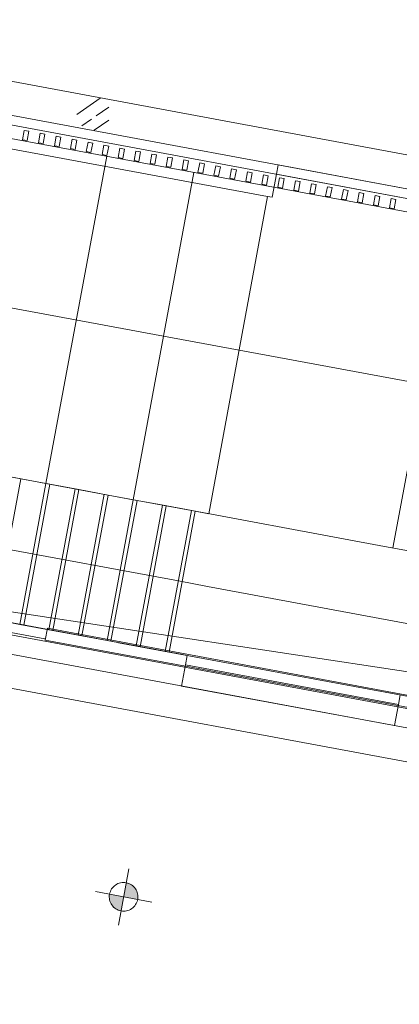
# Model space of a CAD drawing. Header units: metres. Extents: x 0 to 60282398, y -11592309 to 5708004.
# Tile 41 of 136: x 32353355 to 32353359, y 5707912 to 5707923. Entities that reach past the tile are written whole.
import ezdxf

# ---------------------------------------------------------------- set-up
doc = ezdxf.new("R2010")
doc.units = ezdxf.units.M
doc.header["$LTSCALE"] = 0.75
doc.set_wipeout_variables(frame=1)
doc.layers.get('0').update_dxf_attribs({"linetype": 'CONTINUOUS'})
for name, color, linetype, lineweight in [('10417023$0$#9_002_GES I Übersicht Erdgeschoss_1_108_Treppen.A', 7, 'CONTINUOUS', 25), ('10417023$0$#9_002_GES I Übersicht Erdgeschoss_1_202_Innenwandbekleidung.A', 7, 'CONTINUOUS', 25), ('10417023$0$#9_002_GES I Übersicht Erdgeschoss_1_Neubau_103_Stützen.A', 7, 'CONTINUOUS', 25), ('10417023$0$#9_002_GES I Übersicht Erdgeschoss_1_Neubau_104_Decken.A', 7, 'CONTINUOUS', 25), ('10417023$0$#9_002_GES I Übersicht Erdgeschoss_1_Neubau_105_Unterzug.A', 7, 'CONTINUOUS', 25), ('10417023$0$#9_002_GES I Übersicht Erdgeschoss_1_Neubau_108_Treppen.A', 7, 'CONTINUOUS', 25), ('10417023$0$#9_002_GES I Übersicht Erdgeschoss_1_Neubau_202_Innenwandbekleidun', 7, 'CONTINUOUS', 25), ('10417023$0$#9_002_GES I Übersicht Erdgeschoss_1_Neubau_502_Bemaßung 1_100.A', 7, 'CONTINUOUS', 25), ('10417023$0$Keine', 7, 'CONTINUOUS', 13)]:
    doc.layers.add(name, color=color, linetype=linetype, lineweight=lineweight)

# ---------------------------------------------------------------- blocks, each defined once
blk = doc.blocks.new('10417023$0$#9_MKO_LP5_ARC_GES_UP_00_002_P_G_modell (3D)')
at = {"layer": '10417023$0$#9_002_GES I Übersicht Erdgeschoss_1_Neubau_103_Stützen.A', "linetype": 'Continuous', "lineweight": 5, "true_color": 0xff0000}
h = blk.add_hatch(dxfattribs=at)
h.set_pattern_fill('#9_BETON__STAHLBETON_0001', color=1, style=0, pattern_type=2)
h.set_pattern_definition([(45, (0, 0), (-0.1697056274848, 0.1697056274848), []), (45, (-0.08485, 0.08485), (-0.1697056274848, 0.1697056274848), [0.18, -0.06])])
edge = h.paths.add_edge_path()
edge.add_arc((-32353489.159, -5707797.105), 0.175, 180, 270)
edge.add_arc((-32353489.159, -5707797.105), 0.175, 270, 360)
edge.add_arc((-32353489.159, -5707797.105), 0.175, 0, 90)
edge.add_arc((-32353489.159, -5707797.105), 0.175, 90, 180)
at = {"layer": '10417023$0$#9_002_GES I Übersicht Erdgeschoss_1_Neubau_502_Bemaßung 1_100.A', "linetype": 'Continuous', "lineweight": 0, "true_color": 0xff0000}
for points in [[(-32353487.35, -5707805.111), (-32353487.2, -5707805.111), (-32353487.212, -5707805.053), (-32353487.244, -5707805.005), (-32353487.293, -5707804.972), (-32353487.35, -5707804.961)], [(-32353487.35, -5707805.111), (-32353487.5, -5707805.111), (-32353487.489, -5707805.168), (-32353487.456, -5707805.217), (-32353487.408, -5707805.249), (-32353487.35, -5707805.261)]]:
    blk.add_hatch(color=1, dxfattribs=at).paths.add_polyline_path(points)
at = {"layer": '10417023$0$#9_002_GES I Übersicht Erdgeschoss_1_108_Treppen.A', "color": 1, "linetype": 'Continuous', "lineweight": 18, "true_color": 0xff0000}
for p, q in [((-32353487.158, -5707797.38), (-32353487.158, -5707797.28)), ((-32353487.158, -5707797.28), (-32353484.888, -5707797.28)), ((-32353487.158, -5707797.625), (-32353487.158, -5707797.38)), ((-32353487.158, -5707797.38), (-32353484.888, -5707797.38)), ((-32353487.206, -5707797.625), (-32353495.409, -5707797.625)), ((-32353487.206, -5707801.004), (-32353487.206, -5707797.625)), ((-32353487.206, -5707797.625), (-32353487.158, -5707797.625)), ((-32353489.519, -5707801.004), (-32353489.209, -5707801.004)), ((-32353489.209, -5707802.504), (-32353489.209, -5707801.004)), ((-32353489.209, -5707801.004), (-32353488.899, -5707801.004)), ((-32353488.899, -5707802.504), (-32353488.899, -5707801.004)), ((-32353488.899, -5707801.004), (-32353488.589, -5707801.004)), ((-32353488.589, -5707801.004), (-32353488.279, -5707801.004)), ((-32353488.279, -5707801.004), (-32353487.969, -5707801.004)), ((-32353487.969, -5707801.004), (-32353487.659, -5707801.004)), ((-32353487.659, -5707801.004), (-32353487.349, -5707801.004)), ((-32353487.349, -5707801.004), (-32353487.206, -5707801.004)), ((-32353488.899, -5707802.504), (-32353489.209, -5707802.504)), ((-32353484.888, -5707802.83), (-32353487.158, -5707802.83))]:
    blk.add_line(p, q, dxfattribs=at)
at = {"layer": '10417023$0$#9_002_GES I Übersicht Erdgeschoss_1_108_Treppen.A', "color": 1, "linetype": 'Continuous', "lineweight": 13, "true_color": 0xff0000}
blk.add_line((-32353485.243, -5707797.519), (-32353485.243, -5707801.004), dxfattribs=at)
at = {"layer": '10417023$0$#9_002_GES I Übersicht Erdgeschoss_1_Neubau_104_Decken.A', "color": 1, "linetype": 'Continuous', "lineweight": 13, "true_color": 0xff0000}
for p, q in [((-32353476.404, -5707797.38), (-32353495.449, -5707797.38)), ((-32353477.019, -5707801.989), (-32353495.449, -5707802.604)), ((-32353495.449, -5707802.604), (-32353476.404, -5707802.604))]:
    blk.add_line(p, q, dxfattribs=at)
at = {"layer": '10417023$0$#9_002_GES I Übersicht Erdgeschoss_1_Neubau_105_Unterzug.A', "color": 1, "linetype": 'Continuous', "lineweight": 13, "true_color": 0xff0000}
for p, q in [((-32353476.054, -5707796.93), (-32353495.449, -5707796.93)), ((-32353495.449, -5707797.28), (-32353476.404, -5707797.28)), ((-32353476.404, -5707802.83), (-32353495.449, -5707802.83)), ((-32353495.799, -5707803.18), (-32353476.054, -5707803.18))]:
    blk.add_line(p, q, dxfattribs=at)
at = {"layer": '10417023$0$#9_002_GES I Übersicht Erdgeschoss_1_Neubau_108_Treppen.A', "color": 1, "linetype": 'Continuous', "lineweight": 13, "true_color": 0xff0000}
for p, q in [((-32353484.459, -5707797.519), (-32353494.52, -5707797.519)), ((-32353488.94, -5707797.519), (-32353488.94, -5707801.004)), ((-32353488.01, -5707797.519), (-32353488.01, -5707801.004)), ((-32353493.514, -5707799.262), (-32353488.01, -5707799.262)), ((-32353488.01, -5707799.262), (-32353477.019, -5707799.262)), ((-32353489.87, -5707801.004), (-32353488.94, -5707801.004)), ((-32353488.94, -5707801.004), (-32353488.01, -5707801.004)), ((-32353488.94, -5707802.504), (-32353488.94, -5707801.004)), ((-32353488.94, -5707801.004), (-32353488.94, -5707802.504)), ((-32353488.01, -5707801.004), (-32353487.709, -5707801.004)), ((-32353487.709, -5707801.004), (-32353485.389, -5707801.004)), ((-32353487.39, -5707801.004), (-32353487.7, -5707801.004)), ((-32353485.389, -5707801.004), (-32353484.459, -5707801.004)), ((-32353493.842, -5707801.754), (-32353487.39, -5707801.754)), ((-32353487.39, -5707801.754), (-32353487.08, -5707801.754)), ((-32353487.08, -5707801.754), (-32353484.769, -5707801.754)), ((-32353489.25, -5707802.504), (-32353488.94, -5707802.504))]:
    blk.add_line(p, q, dxfattribs=at)
at = {"layer": '10417023$0$#9_002_GES I Übersicht Erdgeschoss_1_Neubau_202_Innenwandbekleidun', "color": 1, "linetype": 'Continuous', "lineweight": 13, "true_color": 0xff0000, "flags": 128}
for points in [[(-32353489.839, -5707797.51), (-32353489.789, -5707797.51), (-32353489.789, -5707797.41), (-32353489.839, -5707797.41)], [(-32353489.669, -5707797.51), (-32353489.619, -5707797.51), (-32353489.619, -5707797.41), (-32353489.669, -5707797.41)], [(-32353489.499, -5707797.51), (-32353489.449, -5707797.51), (-32353489.449, -5707797.41), (-32353489.499, -5707797.41)], [(-32353489.329, -5707797.51), (-32353489.279, -5707797.51), (-32353489.279, -5707797.41), (-32353489.329, -5707797.41)], [(-32353489.159, -5707797.51), (-32353489.109, -5707797.51), (-32353489.109, -5707797.41), (-32353489.159, -5707797.41)], [(-32353488.989, -5707797.51), (-32353488.939, -5707797.51), (-32353488.939, -5707797.41), (-32353488.989, -5707797.41)], [(-32353488.819, -5707797.51), (-32353488.769, -5707797.51), (-32353488.769, -5707797.41), (-32353488.819, -5707797.41)], [(-32353488.649, -5707797.51), (-32353488.599, -5707797.51), (-32353488.599, -5707797.41), (-32353488.649, -5707797.41)], [(-32353488.479, -5707797.51), (-32353488.429, -5707797.51), (-32353488.429, -5707797.41), (-32353488.479, -5707797.41)], [(-32353488.309, -5707797.51), (-32353488.259, -5707797.51), (-32353488.259, -5707797.41), (-32353488.309, -5707797.41)], [(-32353488.139, -5707797.51), (-32353488.089, -5707797.51), (-32353488.089, -5707797.41), (-32353488.139, -5707797.41)], [(-32353487.969, -5707797.51), (-32353487.919, -5707797.51), (-32353487.919, -5707797.41), (-32353487.969, -5707797.41)], [(-32353487.799, -5707797.51), (-32353487.749, -5707797.51), (-32353487.749, -5707797.41), (-32353487.799, -5707797.41)], [(-32353487.629, -5707797.51), (-32353487.579, -5707797.51), (-32353487.579, -5707797.41), (-32353487.629, -5707797.41)], [(-32353487.459, -5707797.51), (-32353487.409, -5707797.51), (-32353487.409, -5707797.41), (-32353487.459, -5707797.41)], [(-32353487.289, -5707797.51), (-32353487.239, -5707797.51), (-32353487.239, -5707797.41), (-32353487.289, -5707797.41)], [(-32353487.119, -5707797.51), (-32353487.069, -5707797.51), (-32353487.069, -5707797.41), (-32353487.119, -5707797.41)], [(-32353486.949, -5707797.51), (-32353486.899, -5707797.51), (-32353486.899, -5707797.41), (-32353486.949, -5707797.41)], [(-32353486.779, -5707797.51), (-32353486.729, -5707797.51), (-32353486.729, -5707797.41), (-32353486.779, -5707797.41)], [(-32353486.609, -5707797.51), (-32353486.559, -5707797.51), (-32353486.559, -5707797.41), (-32353486.609, -5707797.41)], [(-32353486.439, -5707797.51), (-32353486.389, -5707797.51), (-32353486.389, -5707797.41), (-32353486.439, -5707797.41)], [(-32353486.269, -5707797.51), (-32353486.219, -5707797.51), (-32353486.219, -5707797.41), (-32353486.269, -5707797.41)], [(-32353486.099, -5707797.51), (-32353486.049, -5707797.51), (-32353486.049, -5707797.41), (-32353486.099, -5707797.41)], [(-32353485.929, -5707797.51), (-32353485.879, -5707797.51), (-32353485.879, -5707797.41), (-32353485.929, -5707797.41)]]:
    blk.add_lwpolyline(points, close=True, dxfattribs=at)
at = {"layer": '10417023$0$#9_002_GES I Übersicht Erdgeschoss_1_Neubau_502_Bemaßung 1_100.A', "color": 1, "linetype": 'Continuous', "lineweight": 13, "true_color": 0xff0000}
for p, q in [((-32353487.35, -5707805.411), (-32353487.35, -5707804.811)), ((-32353487.65, -5707805.111), (-32353487.05, -5707805.111))]:
    blk.add_line(p, q, dxfattribs=at)
at = {"layer": '10417023$0$#9_002_GES I Übersicht Erdgeschoss_1_Neubau_502_Bemaßung 1_100.A', "color": 1, "linetype": 'Continuous', "lineweight": 13, "true_color": 0xff0000, "flags": 128}
blk.add_lwpolyline([(-32353487.2, -5707805.111), (-32353487.201, -5707805.125), (-32353487.203, -5707805.14), (-32353487.207, -5707805.154), (-32353487.212, -5707805.168), (-32353487.218, -5707805.181), (-32353487.226, -5707805.194), (-32353487.234, -5707805.206), (-32353487.244, -5707805.217), (-32353487.255, -5707805.227), (-32353487.267, -5707805.236), (-32353487.28, -5707805.243), (-32353487.293, -5707805.249), (-32353487.307, -5707805.254), (-32353487.321, -5707805.258), (-32353487.336, -5707805.26), (-32353487.35, -5707805.261), (-32353487.365, -5707805.26), (-32353487.38, -5707805.258), (-32353487.394, -5707805.254), (-32353487.408, -5707805.249), (-32353487.421, -5707805.243), (-32353487.434, -5707805.236), (-32353487.445, -5707805.227), (-32353487.456, -5707805.217), (-32353487.466, -5707805.206), (-32353487.475, -5707805.194), (-32353487.483, -5707805.181), (-32353487.489, -5707805.168), (-32353487.494, -5707805.154), (-32353487.497, -5707805.14), (-32353487.5, -5707805.125), (-32353487.5, -5707805.111), (-32353487.5, -5707805.096), (-32353487.497, -5707805.082), (-32353487.494, -5707805.067), (-32353487.489, -5707805.053), (-32353487.483, -5707805.04), (-32353487.475, -5707805.027), (-32353487.466, -5707805.016), (-32353487.456, -5707805.005), (-32353487.445, -5707804.995), (-32353487.434, -5707804.986), (-32353487.421, -5707804.978), (-32353487.408, -5707804.972), (-32353487.394, -5707804.967), (-32353487.38, -5707804.964), (-32353487.365, -5707804.962), (-32353487.35, -5707804.961), (-32353487.336, -5707804.962), (-32353487.321, -5707804.964), (-32353487.307, -5707804.967), (-32353487.293, -5707804.972), (-32353487.28, -5707804.978), (-32353487.267, -5707804.986), (-32353487.255, -5707804.995), (-32353487.244, -5707805.005), (-32353487.234, -5707805.016), (-32353487.226, -5707805.027), (-32353487.218, -5707805.04), (-32353487.212, -5707805.053), (-32353487.207, -5707805.067), (-32353487.203, -5707805.082), (-32353487.201, -5707805.096)], close=True, dxfattribs=at)
at = {"color": 1, "linetype": 'Continuous', "lineweight": 5, "true_color": 0xff0000}
blk.add_wipeout([(-32353484.459, -5707802.492), (-32353488.649, -5707802.492), (-32353488.649, -5707802.617), (-32353484.459, -5707802.617)], dxfattribs=at).dxf.layer = '10417023$0$#9_002_GES I Übersicht Erdgeschoss_1_202_Innenwandbekleidung.A'
at = {"layer": '10417023$0$#9_002_GES I Übersicht Erdgeschoss_1_108_Treppen.A', "color": 1, "linetype": 'Continuous', "lineweight": 18, "true_color": 0xff0000}
for p, q in [((-32353488.589, -5707802.504), (-32353488.589, -5707801.004)), ((-32353488.279, -5707802.504), (-32353488.279, -5707801.004)), ((-32353487.969, -5707802.504), (-32353487.969, -5707801.004)), ((-32353487.659, -5707802.504), (-32353487.659, -5707801.004)), ((-32353487.349, -5707802.504), (-32353487.349, -5707801.004)), ((-32353487.206, -5707802.504), (-32353495.409, -5707802.504)), ((-32353488.589, -5707802.504), (-32353488.899, -5707802.504)), ((-32353488.279, -5707802.504), (-32353488.589, -5707802.504)), ((-32353487.969, -5707802.504), (-32353488.279, -5707802.504)), ((-32353487.659, -5707802.504), (-32353487.969, -5707802.504)), ((-32353487.349, -5707802.504), (-32353487.659, -5707802.504)), ((-32353487.206, -5707802.504), (-32353487.349, -5707802.504)), ((-32353487.158, -5707802.504), (-32353487.206, -5707802.504)), ((-32353487.158, -5707802.604), (-32353487.158, -5707802.504)), ((-32353484.888, -5707802.504), (-32353484.888, -5707802.604)), ((-32353487.158, -5707802.83), (-32353487.158, -5707802.604)), ((-32353484.888, -5707802.604), (-32353487.158, -5707802.604)), ((-32353484.888, -5707802.604), (-32353484.888, -5707802.83))]:
    blk.add_line(p, q, dxfattribs=at)
at = {"layer": '10417023$0$#9_002_GES I Übersicht Erdgeschoss_1_202_Innenwandbekleidung.A', "color": 1, "linetype": 'Continuous', "lineweight": 13, "true_color": 0xff0000}
for p, q in [((-32353484.459, -5707802.492), (-32353488.649, -5707802.492)), ((-32353488.649, -5707802.492), (-32353488.649, -5707802.617)), ((-32353487.887, -5707802.505), (-32353476.459, -5707802.505)), ((-32353488.649, -5707802.617), (-32353484.459, -5707802.617)), ((-32353476.434, -5707802.63), (-32353494.56, -5707802.63))]:
    blk.add_line(p, q, dxfattribs=at)
at = {"layer": '10417023$0$#9_002_GES I Übersicht Erdgeschoss_1_Neubau_108_Treppen.A', "color": 1, "linetype": 'Continuous', "lineweight": 13, "true_color": 0xff0000}
for p, q in [((-32353488.63, -5707802.504), (-32353488.63, -5707801.004)), ((-32353488.63, -5707801.004), (-32353488.63, -5707802.504)), ((-32353488.32, -5707802.504), (-32353488.32, -5707801.004)), ((-32353488.32, -5707801.004), (-32353488.32, -5707802.504)), ((-32353488.01, -5707802.504), (-32353488.01, -5707801.004)), ((-32353488.01, -5707801.004), (-32353488.01, -5707802.504)), ((-32353487.7, -5707802.504), (-32353487.7, -5707801.004)), ((-32353487.7, -5707801.004), (-32353487.7, -5707802.504)), ((-32353487.39, -5707802.504), (-32353487.39, -5707801.004)), ((-32353487.39, -5707801.004), (-32353487.39, -5707802.504)), ((-32353488.94, -5707802.504), (-32353488.63, -5707802.504)), ((-32353488.63, -5707802.504), (-32353488.32, -5707802.504)), ((-32353488.32, -5707802.504), (-32353488.01, -5707802.504)), ((-32353488.01, -5707802.504), (-32353487.7, -5707802.504)), ((-32353487.7, -5707802.504), (-32353487.39, -5707802.504)), ((-32353487.39, -5707802.504), (-32353487.158, -5707802.504))]:
    blk.add_line(p, q, dxfattribs=at)
blk = doc.blocks.new('10417023$0$2_MKO_LP5_LAN_GES_UP_00_002_V_A (3D)')
at = {"layer": '10417023$0$Keine'}
blk.add_blockref('10417023$0$#9_MKO_LP5_ARC_GES_UP_00_002_P_G_modell (3D)', (0, 0), dxfattribs=at)
blk = doc.blocks.new('10417023')
at = {"layer": '10417023$0$Keine', "rotation": 349.4819372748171}
blk.add_blockref('10417023$0$2_MKO_LP5_LAN_GES_UP_00_002_V_A (3D)', (65205154.931, 5413829.558), dxfattribs=at)

msp = doc.modelspace()

# ---------------------------------------------------------------- block references
msp.add_blockref('10417023', (0, 0))

doc.saveas('drawing.dxf')
